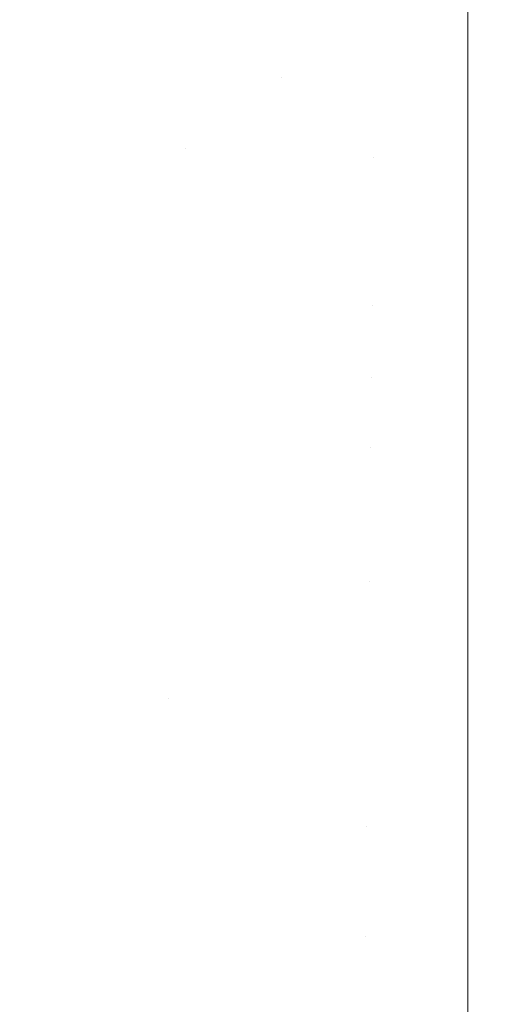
# Model space of a CAD drawing. Header units: centimetres. Extents: x -17.1 to 18.2, y 3.4 to 5.2.
# Tile 11 of 256: x -17.02459 to -17.02006, y 3.40531 to 3.41472. Entities that reach past the tile are written whole.
import ezdxf

# ---------------------------------------------------------------- set-up
doc = ezdxf.new("R2010")
doc.units = ezdxf.units.CM
doc.header["$LTSCALE"] = 2.54
doc.layers.add('Lucido design-1', color=7, linetype='Continuous')

# ---------------------------------------------------------------- blocks, each defined once
blk = doc.blocks.new('Gruppo-4-1')
at = {"color": 7, "linetype": 'Continuous', "lineweight": 9}
for points, invisible_edges in [([(-17.0203085, 3.4136095, -1872.265514), (-17.0203085, 3.4158729, -1872.2617841), (-17.0211916, 3.4148831, -1872.2633873)], 10), ([(-17.0203085, 3.4158729, -1872.2617841), (-17.0203085, 3.4136095, -1872.265514), (18.1472337, 3.4136095, -1872.265514), (18.1472337, 3.4141399, -1872.2646398)], 10), ([(18.1472337, 3.4141399, -1872.2646398), (18.1472337, 3.4148926, -1872.2633995), (-17.0203085, 3.4158729, -1872.2617841)], 10), ([(18.1472337, 3.4158729, -1872.969244), (-17.0203085, 3.4141399, -1872.9663882), (-17.0203085, 3.4148926, -1872.9676286)], 9), ([(18.1472337, 3.4158729, -1872.969244), (18.1472337, 3.4136095, -1872.965514), (-17.0203085, 3.4136095, -1872.965514), (-17.0203085, 3.4141399, -1872.9663882)], 10), ([(-17.0256419, 3.4145028, -1872.9663971), (-17.0255956, 3.4152468, -1872.9676407), (-17.0238375, 3.4150392, -1872.9676407), (-17.0238684, 3.4142933, -1872.9663971)], 15), ([(-17.0247938, 3.4136579, -1872.2658903), (-17.0238987, 3.4135627, -1872.2658903), (-17.0238375, 3.4150392, -1872.2633873), (-17.0247173, 3.4151327, -1872.2633873)], 15), ([(-17.0229564, 3.4149663, -1872.2633873), (-17.0238375, 3.4150392, -1872.2633873), (-17.0238987, 3.4135627, -1872.2658903), (-17.0230023, 3.4134886, -1872.2658903)], 15), ([(-17.0238684, 3.4142933, -1872.9663971), (-17.0238375, 3.4150392, -1872.9676407), (-17.0220743, 3.4149143, -1872.9676407), (-17.0220898, 3.4141674, -1872.9663971)], 15), ([(-17.0230023, 3.4134886, -1872.2658903), (-17.0221049, 3.4134357, -1872.2658903), (-17.0220743, 3.4149143, -1872.2633873), (-17.0229564, 3.4149663, -1872.2633873)], 15), ([(-17.0211916, 3.4148831, -1872.2633873), (-17.0220743, 3.4149143, -1872.2633873), (-17.0221049, 3.4134357, -1872.2658903), (-17.0212069, 3.4134039, -1872.2658903)], 15), ([(-17.0220898, 3.4141674, -1872.9663971), (-17.0220743, 3.4149143, -1872.9676407), (-17.0203085, 3.4148926, -1872.9676286), (-17.0203085, 3.4141399, -1872.9663882)], 11), ([(-17.0211916, 3.4148831, -1872.2633873), (-17.0212069, 3.4134039, -1872.2658903), (-17.0203085, 3.4136095, -1872.265514)], 11), ([(-17.0247938, 3.4136579, -1872.9651378), (-17.0256872, 3.413774, -1872.9651378), (-17.0256419, 3.4145028, -1872.9663971), (-17.0238684, 3.4142933, -1872.9663971)], 15), ([(-17.0238684, 3.4142933, -1872.9663971), (-17.0238987, 3.4135627, -1872.9651378), (-17.0247938, 3.4136579, -1872.9651378)], 11), ([(-17.0230023, 3.4134886, -1872.9651378), (-17.0238987, 3.4135627, -1872.9651378), (-17.0238684, 3.4142933, -1872.9663971), (-17.0220898, 3.4141674, -1872.9663971)], 15), ([(-17.0220898, 3.4141674, -1872.9663971), (-17.0221049, 3.4134357, -1872.9651378), (-17.0230023, 3.4134886, -1872.9651378)], 11), ([(-17.0203085, 3.4136095, -1872.965514), (-17.0221049, 3.4134357, -1872.9651378), (-17.0220898, 3.4141674, -1872.9663971)], 11), ([(-17.0220898, 3.4141674, -1872.9663971), (-17.0203085, 3.4141399, -1872.9663882), (-17.0203085, 3.4136095, -1872.965514)], 9), ([(-17.024867, 3.4122456, -1872.2684552), (-17.0239573, 3.4121489, -1872.2684552), (-17.0238987, 3.4135627, -1872.2658903), (-17.0247938, 3.4136579, -1872.2658903)], 15), ([(-17.0247938, 3.4136579, -1872.9651378), (-17.0238987, 3.4135627, -1872.9651378), (-17.0239283, 3.4128478, -1872.9638629), (-17.0248308, 3.4129437, -1872.9638629)], 15), ([(-17.0212069, 3.4134039, -1872.9651378), (-17.0221049, 3.4134357, -1872.9651378), (-17.0203085, 3.4136095, -1872.965514)], 11), ([(-17.0212215, 3.4119875, -1872.2684552), (-17.0203085, 3.4115109, -1872.2693392), (-17.0203085, 3.4136095, -1872.265514), (-17.0212069, 3.4134039, -1872.2658903)], 13), ([(-17.0203085, 3.4136095, -1872.965514), (-17.0203085, 3.4134008, -1872.9651337), (-17.0212069, 3.4134039, -1872.9651378)], 10), ([(-17.0203085, 3.4136095, -1872.265514), (-17.0203085, 3.4115109, -1872.2693392), (18.1472337, 3.4115109, -1872.2693392), (18.1472337, 3.4126975, -1872.2671764)], 10), ([(18.1472337, 3.4126975, -1872.2671764), (18.1472337, 3.4134008, -1872.2658944), (-17.0203085, 3.4136095, -1872.265514)], 10), ([(18.1472337, 3.4134008, -1872.2658944), (18.1472337, 3.4136095, -1872.265514), (-17.0203085, 3.4136095, -1872.265514)], 10), ([(18.1472337, 3.4136095, -1872.965514), (-17.0203085, 3.4126975, -1872.9638517), (-17.0203085, 3.4134008, -1872.9651337)], 9), ([(18.1472337, 3.4136095, -1872.965514), (18.1472337, 3.4115109, -1872.9616889), (-17.0203085, 3.4115109, -1872.9616889), (-17.0203085, 3.4126975, -1872.9638517)], 10), ([(-17.0203085, 3.4134008, -1872.9651337), (-17.0203085, 3.4136095, -1872.965514), (18.1472337, 3.4136095, -1872.965514)], 10), ([(-17.0230023, 3.4134886, -1872.2658903), (-17.0238987, 3.4135627, -1872.2658903), (-17.0239573, 3.4121489, -1872.2684552), (-17.0230462, 3.4120736, -1872.2684552)], 15), ([(-17.0230245, 3.4127731, -1872.9638629), (-17.0239283, 3.4128478, -1872.9638629), (-17.0238987, 3.4135627, -1872.9651378), (-17.0230023, 3.4134886, -1872.9651378)], 15), ([(-17.0230462, 3.4120736, -1872.2684552), (-17.0221342, 3.4120198, -1872.2684552), (-17.0221049, 3.4134357, -1872.2658903), (-17.0230023, 3.4134886, -1872.2658903)], 15), ([(-17.0230023, 3.4134886, -1872.9651378), (-17.0221049, 3.4134357, -1872.9651378), (-17.0221197, 3.4127197, -1872.9638629), (-17.0230245, 3.4127731, -1872.9638629)], 15), ([(-17.0212069, 3.4134039, -1872.2658903), (-17.0221049, 3.4134357, -1872.2658903), (-17.0221342, 3.4120198, -1872.2684552), (-17.0212215, 3.4119875, -1872.2684552)], 15), ([(-17.0212143, 3.4126876, -1872.9638629), (-17.0221197, 3.4127197, -1872.9638629), (-17.0221049, 3.4134357, -1872.9651378), (-17.0212069, 3.4134039, -1872.9651378)], 15), ([(-17.0212069, 3.4134039, -1872.9651378), (-17.0203085, 3.4134008, -1872.9651337), (-17.0203085, 3.4126975, -1872.9638517), (-17.0212143, 3.4126876, -1872.9638629)], 13), ([(-17.0248308, 3.4129437, -1872.9638629), (-17.0239283, 3.4128478, -1872.9638629), (-17.0239573, 3.4121489, -1872.9625729), (-17.024867, 3.4122456, -1872.9625729)], 15), ([(-17.0230462, 3.4120736, -1872.9625729), (-17.0239573, 3.4121489, -1872.9625729), (-17.0239283, 3.4128478, -1872.9638629), (-17.0230245, 3.4127731, -1872.9638629)], 15), ([(-17.0230245, 3.4127731, -1872.9638629), (-17.0221197, 3.4127197, -1872.9638629), (-17.0221342, 3.4120198, -1872.9625729), (-17.0230462, 3.4120736, -1872.9625729)], 15), ([(-17.0212215, 3.4119875, -1872.9625729), (-17.0221342, 3.4120198, -1872.9625729), (-17.0221197, 3.4127197, -1872.9638629), (-17.0212143, 3.4126876, -1872.9638629)], 15), ([(-17.0212143, 3.4126876, -1872.9638629), (-17.0203085, 3.4126975, -1872.9638517), (-17.0203085, 3.4115109, -1872.9616889), (-17.0212215, 3.4119875, -1872.9625729)], 13), ([(-17.0249367, 3.4108992, -1872.2710799), (-17.0240131, 3.4108011, -1872.2710799), (-17.0239573, 3.4121489, -1872.2684552), (-17.024867, 3.4122456, -1872.2684552)], 15), ([(-17.024867, 3.4122456, -1872.9625729), (-17.0239573, 3.4121489, -1872.9625729), (-17.0239855, 3.4114665, -1872.9612679), (-17.0249023, 3.411564, -1872.9612679)], 15), ([(-17.0230462, 3.4120736, -1872.2684552), (-17.0239573, 3.4121489, -1872.2684552), (-17.0240131, 3.4108011, -1872.2710799), (-17.0230881, 3.4107246, -1872.2710799)], 15), ([(-17.0230675, 3.4113906, -1872.9612679), (-17.0239855, 3.4114665, -1872.9612679), (-17.0239573, 3.4121489, -1872.9625729), (-17.0230462, 3.4120736, -1872.9625729)], 15), ([(-17.0230881, 3.4107246, -1872.2710799), (-17.0221622, 3.41067, -1872.2710799), (-17.0221342, 3.4120198, -1872.2684552), (-17.0230462, 3.4120736, -1872.2684552)], 15), ([(-17.0230462, 3.4120736, -1872.9625729), (-17.0221342, 3.4120198, -1872.9625729), (-17.0221484, 3.4113364, -1872.9612679), (-17.0230675, 3.4113906, -1872.9612679)], 15), ([(-17.0212215, 3.4119875, -1872.2684552), (-17.0221342, 3.4120198, -1872.2684552), (-17.0221622, 3.41067, -1872.2710799), (-17.0212355, 3.4106372, -1872.2710799)], 15), ([(-17.0212286, 3.4113039, -1872.9612679), (-17.0221484, 3.4113364, -1872.9612679), (-17.0221342, 3.4120198, -1872.9625729), (-17.0212215, 3.4119875, -1872.9625729)], 15), ([(-17.0212355, 3.4106372, -1872.2710799), (-17.0203085, 3.4115109, -1872.2693392), (-17.0212215, 3.4119875, -1872.2684552)], 11), ([(-17.0212215, 3.4119875, -1872.9625729), (-17.0203085, 3.4115109, -1872.9616889), (-17.0212286, 3.4113039, -1872.9612679)], 11), ([(-17.0249023, 3.411564, -1872.9612679), (-17.0239855, 3.4114665, -1872.9612679), (-17.0240131, 3.4108011, -1872.9599482), (-17.0249367, 3.4108992, -1872.9599482)], 15), ([(-17.0230881, 3.4107246, -1872.9599482), (-17.0240131, 3.4108011, -1872.9599482), (-17.0239855, 3.4114665, -1872.9612679), (-17.0230675, 3.4113906, -1872.9612679)], 15), ([(-17.0203085, 3.4095812, -1872.2732522), (-17.0203085, 3.4115109, -1872.2693392), (-17.0212355, 3.4106372, -1872.2710799)], 10), ([(-17.0212286, 3.4113039, -1872.9612679), (-17.0203085, 3.4115109, -1872.9616889), (-17.0203085, 3.4106474, -1872.9599378), (-17.0212355, 3.4106372, -1872.9599482)], 13), ([(-17.0203085, 3.4115109, -1872.2693392), (-17.0203085, 3.4095812, -1872.2732522), (18.1472337, 3.4095812, -1872.2732522), (18.1472337, 3.4106474, -1872.2710903)], 10), ([(18.1472337, 3.4106474, -1872.2710903), (18.1472337, 3.4115109, -1872.2693392), (-17.0203085, 3.4115109, -1872.2693392)], 10), ([(18.1472337, 3.4115109, -1872.9616889), (18.1472337, 3.4095812, -1872.9577759), (-17.0203085, 3.4095812, -1872.9577759), (-17.0203085, 3.4106474, -1872.9599378)], 10), ([(-17.0203085, 3.4106474, -1872.9599378), (-17.0203085, 3.4115109, -1872.9616889), (18.1472337, 3.4115109, -1872.9616889)], 10), ([(-17.0230675, 3.4113906, -1872.9612679), (-17.0221484, 3.4113364, -1872.9612679), (-17.0221622, 3.41067, -1872.9599482), (-17.0230881, 3.4107246, -1872.9599482)], 15), ([(-17.0212355, 3.4106372, -1872.9599482), (-17.0221622, 3.41067, -1872.9599482), (-17.0221484, 3.4113364, -1872.9612679), (-17.0212286, 3.4113039, -1872.9612679)], 15), ([(-17.0250029, 3.4096222, -1872.2737619), (-17.0240661, 3.4095226, -1872.2737619), (-17.0240131, 3.4108011, -1872.2710799), (-17.0249367, 3.4108992, -1872.2710799)], 15), ([(-17.0249367, 3.4108992, -1872.9599482), (-17.0240131, 3.4108011, -1872.9599482), (-17.02404, 3.410153, -1872.9586142), (-17.0249703, 3.4102518, -1872.9586142)], 15), ([(-17.0230881, 3.4107246, -1872.2710799), (-17.0240131, 3.4108011, -1872.2710799), (-17.0240661, 3.4095226, -1872.2737619), (-17.0231279, 3.4094451, -1872.2737619)], 15), ([(-17.0231083, 3.410076, -1872.9586142), (-17.02404, 3.410153, -1872.9586142), (-17.0240131, 3.4108011, -1872.9599482), (-17.0230881, 3.4107246, -1872.9599482)], 15), ([(-17.0231279, 3.4094451, -1872.2737619), (-17.0221887, 3.4093896, -1872.2737619), (-17.0221622, 3.41067, -1872.2710799), (-17.0230881, 3.4107246, -1872.2710799)], 15), ([(-17.0230881, 3.4107246, -1872.9599482), (-17.0221622, 3.41067, -1872.9599482), (-17.0221756, 3.4100209, -1872.9586142), (-17.0231083, 3.410076, -1872.9586142)], 15), ([(-17.0212355, 3.4106372, -1872.2710799), (-17.0221622, 3.41067, -1872.2710799), (-17.0221887, 3.4093896, -1872.2737619), (-17.0212488, 3.4093564, -1872.2737619)], 15), ([(-17.0212422, 3.4099879, -1872.9586142), (-17.0221756, 3.4100209, -1872.9586142), (-17.0221622, 3.41067, -1872.9599482), (-17.0212355, 3.4106372, -1872.9599482)], 15), ([(-17.0212355, 3.4106372, -1872.2710799), (-17.0212488, 3.4093564, -1872.2737619), (-17.0203085, 3.4095812, -1872.2732522)], 11), ([(-17.0212355, 3.4106372, -1872.9599482), (-17.0203085, 3.4106474, -1872.9599378), (-17.0203085, 3.4095812, -1872.9577759), (-17.0212422, 3.4099879, -1872.9586142)], 13), ([(-17.0249703, 3.4102518, -1872.9586142), (-17.02404, 3.410153, -1872.9586142), (-17.0240661, 3.4095226, -1872.9572661), (-17.0250029, 3.4096222, -1872.9572661)], 15), ([(-17.0231279, 3.4094451, -1872.9572661), (-17.0240661, 3.4095226, -1872.9572661), (-17.02404, 3.410153, -1872.9586142), (-17.0231083, 3.410076, -1872.9586142)], 15), ([(-17.0231083, 3.410076, -1872.9586142), (-17.0221756, 3.4100209, -1872.9586142), (-17.0221887, 3.4093896, -1872.9572661), (-17.0231279, 3.4094451, -1872.9572661)], 15), ([(-17.0212488, 3.4093564, -1872.9572661), (-17.0221887, 3.4093896, -1872.9572661), (-17.0221756, 3.4100209, -1872.9586142), (-17.0212422, 3.4099879, -1872.9586142)], 15), ([(-17.0212422, 3.4099879, -1872.9586142), (-17.0203085, 3.4095812, -1872.9577759), (-17.0212488, 3.4093564, -1872.9572661)], 11), ([(-17.0250653, 3.4084175, -1872.2764988), (-17.024116, 3.4083166, -1872.2764988), (-17.0240661, 3.4095226, -1872.2737619), (-17.0250029, 3.4096222, -1872.2737619)], 15), ([(-17.0250029, 3.4096222, -1872.9572661), (-17.0240661, 3.4095226, -1872.9572661), (-17.0240914, 3.4089103, -1872.9559044), (-17.0250346, 3.4090106, -1872.9559044)], 15), ([(-17.0212613, 3.4081482, -1872.2764988), (-17.0203085, 3.4078241, -1872.2772457), (-17.0203085, 3.4095812, -1872.2732522), (-17.0212488, 3.4093564, -1872.2737619)], 13), ([(-17.0212488, 3.4093564, -1872.9572661), (-17.0203085, 3.4095812, -1872.9577759), (-17.0203085, 3.4087536, -1872.9558948), (-17.0212551, 3.408743, -1872.9559044)], 13), ([(-17.0203085, 3.4095812, -1872.2732522), (-17.0203085, 3.4078241, -1872.2772457), (18.1472337, 3.4078241, -1872.2772457), (18.1472337, 3.4087536, -1872.2751332)], 10), ([(18.1472337, 3.4087536, -1872.2751332), (18.1472337, 3.4095812, -1872.2732522), (-17.0203085, 3.4095812, -1872.2732522)], 10), ([(18.1472337, 3.4095812, -1872.9577759), (18.1472337, 3.4078241, -1872.9537824), (-17.0203085, 3.4078241, -1872.9537824), (-17.0203085, 3.4087536, -1872.9558948)], 10), ([(-17.0203085, 3.4087536, -1872.9558948), (-17.0203085, 3.4095812, -1872.9577759), (18.1472337, 3.4095812, -1872.9577759)], 10), ([(-17.0231279, 3.4094451, -1872.2737619), (-17.0240661, 3.4095226, -1872.2737619), (-17.024116, 3.4083166, -1872.2764988), (-17.0231654, 3.4082381, -1872.2764988)], 15), ([(-17.0231469, 3.4088323, -1872.9559044), (-17.0240914, 3.4089103, -1872.9559044), (-17.0240661, 3.4095226, -1872.9572661), (-17.0231279, 3.4094451, -1872.9572661)], 15), ([(-17.0231654, 3.4082381, -1872.2764988), (-17.0222137, 3.4081819, -1872.2764988), (-17.0221887, 3.4093896, -1872.2737619), (-17.0231279, 3.4094451, -1872.2737619)], 15), ([(-17.0231279, 3.4094451, -1872.9572661), (-17.0221887, 3.4093896, -1872.9572661), (-17.0222014, 3.4087765, -1872.9559044), (-17.0231469, 3.4088323, -1872.9559044)], 15), ([(-17.0212488, 3.4093564, -1872.2737619), (-17.0221887, 3.4093896, -1872.2737619), (-17.0222137, 3.4081819, -1872.2764988), (-17.0212613, 3.4081482, -1872.2764988)], 15), ([(-17.0212551, 3.408743, -1872.9559044), (-17.0222014, 3.4087765, -1872.9559044), (-17.0221887, 3.4093896, -1872.9572661), (-17.0212488, 3.4093564, -1872.9572661)], 15), ([(-17.0250346, 3.4090106, -1872.9559044), (-17.0240914, 3.4089103, -1872.9559044), (-17.024116, 3.4083166, -1872.9545293), (-17.0250653, 3.4084175, -1872.9545293)], 15), ([(-17.0231654, 3.4082381, -1872.9545293), (-17.024116, 3.4083166, -1872.9545293), (-17.0240914, 3.4089103, -1872.9559044), (-17.0231469, 3.4088323, -1872.9559044)], 15), ([(-17.0231469, 3.4088323, -1872.9559044), (-17.0222014, 3.4087765, -1872.9559044), (-17.0222137, 3.4081819, -1872.9545293), (-17.0231654, 3.4082381, -1872.9545293)], 15), ([(-17.0212613, 3.4081482, -1872.9545293), (-17.0222137, 3.4081819, -1872.9545293), (-17.0222014, 3.4087765, -1872.9559044), (-17.0212551, 3.408743, -1872.9559044)], 15), ([(-17.0212551, 3.408743, -1872.9559044), (-17.0203085, 3.4087536, -1872.9558948), (-17.0203085, 3.4078241, -1872.9537824), (-17.0212613, 3.4081482, -1872.9545293)], 13), ([(-17.0251238, 3.4072885, -1872.2792876), (-17.0241629, 3.4071863, -1872.2792876), (-17.024116, 3.4083166, -1872.2764988), (-17.0250653, 3.4084175, -1872.2764988)], 15), ([(-17.0250653, 3.4084175, -1872.9545293), (-17.024116, 3.4083166, -1872.9545293), (-17.0241399, 3.4077418, -1872.9531412), (-17.0250951, 3.4078434, -1872.9531412)], 15), ([(-17.0231654, 3.4082381, -1872.2764988), (-17.024116, 3.4083166, -1872.2764988), (-17.0241629, 3.4071863, -1872.2792876), (-17.0232005, 3.4071068, -1872.2792876)], 15), ([(-17.0241399, 3.4077418, -1872.9531412), (-17.024116, 3.4083166, -1872.9545293), (-17.0231654, 3.4082381, -1872.9545293)], 11), ([(-17.0231654, 3.4082381, -1872.9545293), (-17.0232005, 3.4071068, -1872.9517404), (-17.0241629, 3.4071863, -1872.9517404), (-17.0241399, 3.4077418, -1872.9531412)], 15), ([(-17.0232005, 3.4071068, -1872.2792876), (-17.0222371, 3.40705, -1872.2792876), (-17.0222137, 3.4081819, -1872.2764988), (-17.0231654, 3.4082381, -1872.2764988)], 15), ([(-17.0231654, 3.4082381, -1872.9545293), (-17.0222137, 3.4081819, -1872.9545293), (-17.0222371, 3.40705, -1872.9517404), (-17.0232005, 3.4071068, -1872.9517404)], 15), ([(-17.0212613, 3.4081482, -1872.2764988), (-17.0222137, 3.4081819, -1872.2764988), (-17.0222371, 3.40705, -1872.2792876), (-17.021273, 3.4070158, -1872.2792876)], 15), ([(-17.021273, 3.4070158, -1872.9517404), (-17.0222371, 3.40705, -1872.9517404), (-17.0222137, 3.4081819, -1872.9545293), (-17.0212613, 3.4081482, -1872.9545293)], 15), ([(-17.0203085, 3.4078241, -1872.2772457), (-17.0212613, 3.4081482, -1872.2764988), (-17.021273, 3.4070158, -1872.2792876)], 11), ([(-17.021273, 3.4070158, -1872.9517404), (-17.0212613, 3.4081482, -1872.9545293), (-17.0203085, 3.4078241, -1872.9537824)], 11), ([(-17.0250951, 3.4078434, -1872.9531412), (-17.0241399, 3.4077418, -1872.9531412), (-17.0241629, 3.4071863, -1872.9517404), (-17.0251238, 3.4072885, -1872.9517404)], 15), ([(-17.021273, 3.4070158, -1872.2792876), (-17.0203085, 3.4062427, -1872.281312), (-17.0203085, 3.4078241, -1872.2772457)], 9), ([(-17.0203085, 3.4078241, -1872.9537824), (-17.0203085, 3.4062427, -1872.949716), (-17.021273, 3.4070158, -1872.9517404)], 10), ([(-17.0203085, 3.4062427, -1872.281312), (18.1472337, 3.4062427, -1872.281312), (18.1472337, 3.4078241, -1872.2772457), (-17.0203085, 3.4078241, -1872.2772457)], 5), ([(18.1472337, 3.4062427, -1872.949716), (-17.0203085, 3.4062427, -1872.949716), (-17.0203085, 3.4078241, -1872.9537824), (18.1472337, 3.4078241, -1872.9537824)], 5), ([(-17.0251783, 3.4062379, -1872.2821254), (-17.0242065, 3.4061346, -1872.2821254), (-17.0241629, 3.4071863, -1872.2792876), (-17.0251238, 3.4072885, -1872.2792876)], 15), ([(-17.0251238, 3.4072885, -1872.9517404), (-17.0241629, 3.4071863, -1872.9517404), (-17.0242065, 3.4061346, -1872.9489027), (-17.0251783, 3.4062379, -1872.9489027)], 15), ([(-17.0232005, 3.4071068, -1872.2792876), (-17.0241629, 3.4071863, -1872.2792876), (-17.0242065, 3.4061346, -1872.2821254), (-17.0232332, 3.4060542, -1872.2821254)], 15), ([(-17.0232332, 3.4060542, -1872.9489027), (-17.0242065, 3.4061346, -1872.9489027), (-17.0241629, 3.4071863, -1872.9517404), (-17.0232005, 3.4071068, -1872.9517404)], 15), ([(-17.0232332, 3.4060542, -1872.2821254), (-17.0222589, 3.4059967, -1872.2821254), (-17.0222371, 3.40705, -1872.2792876), (-17.0232005, 3.4071068, -1872.2792876)], 15), ([(-17.0232005, 3.4071068, -1872.9517404), (-17.0222371, 3.40705, -1872.9517404), (-17.0222589, 3.4059967, -1872.9489027), (-17.0232332, 3.4060542, -1872.9489027)], 15), ([(-17.021273, 3.4070158, -1872.2792876), (-17.0222371, 3.40705, -1872.2792876), (-17.0222589, 3.4059967, -1872.2821254), (-17.0212839, 3.4059622, -1872.2821254)], 15), ([(-17.0212839, 3.4059622, -1872.9489027), (-17.0222589, 3.4059967, -1872.9489027), (-17.0222371, 3.40705, -1872.9517404), (-17.021273, 3.4070158, -1872.9517404)], 15), ([(-17.0212839, 3.4059622, -1872.2821254), (-17.0203085, 3.4062427, -1872.281312), (-17.021273, 3.4070158, -1872.2792876)], 11), ([(-17.021273, 3.4070158, -1872.9517404), (-17.0203085, 3.4062427, -1872.949716), (-17.0212839, 3.4059622, -1872.9489027)], 11), ([(-17.0252285, 3.4052686, -1872.2850088), (-17.0242467, 3.4051643, -1872.2850088), (-17.0242065, 3.4061346, -1872.2821254), (-17.0251783, 3.4062379, -1872.2821254)], 15), ([(-17.0251783, 3.4062379, -1872.9489027), (-17.0242065, 3.4061346, -1872.9489027), (-17.0242467, 3.4051643, -1872.9460193), (-17.0252285, 3.4052686, -1872.9460193)], 15), ([(-17.0212939, 3.4049901, -1872.2850088), (-17.0203085, 3.4048403, -1872.2854435), (-17.0203085, 3.4062427, -1872.281312), (-17.0212839, 3.4059622, -1872.2821254)], 13), ([(-17.0212839, 3.4059622, -1872.9489027), (-17.0203085, 3.4062427, -1872.949716), (-17.0203085, 3.4048403, -1872.9455846), (-17.0212939, 3.4049901, -1872.9460193)], 13), ([(-17.0203085, 3.4048403, -1872.2854435), (18.1472337, 3.4048403, -1872.2854435), (18.1472337, 3.4062427, -1872.281312), (-17.0203085, 3.4062427, -1872.281312)], 5), ([(18.1472337, 3.4048403, -1872.9455846), (-17.0203085, 3.4048403, -1872.9455846), (-17.0203085, 3.4062427, -1872.949716), (18.1472337, 3.4062427, -1872.949716)], 5), ([(-17.0232332, 3.4060542, -1872.2821254), (-17.0242065, 3.4061346, -1872.2821254), (-17.0242467, 3.4051643, -1872.2850088), (-17.0232634, 3.405083, -1872.2850088)], 15), ([(-17.0232634, 3.405083, -1872.9460193), (-17.0242467, 3.4051643, -1872.9460193), (-17.0242065, 3.4061346, -1872.9489027), (-17.0232332, 3.4060542, -1872.9489027)], 15), ([(-17.0232634, 3.405083, -1872.2850088), (-17.022279, 3.4050249, -1872.2850088), (-17.0222589, 3.4059967, -1872.2821254), (-17.0232332, 3.4060542, -1872.2821254)], 15), ([(-17.0232332, 3.4060542, -1872.9489027), (-17.0222589, 3.4059967, -1872.9489027), (-17.022279, 3.4050249, -1872.9460193), (-17.0232634, 3.405083, -1872.9460193)], 15), ([(-17.0212839, 3.4059622, -1872.2821254), (-17.0222589, 3.4059967, -1872.2821254), (-17.022279, 3.4050249, -1872.2850088), (-17.0212939, 3.4049901, -1872.2850088)], 15), ([(-17.0212939, 3.4049901, -1872.9460193), (-17.022279, 3.4050249, -1872.9460193), (-17.0222589, 3.4059967, -1872.9489027), (-17.0212839, 3.4059622, -1872.9489027)], 15)]:
    blk.add_3dface(points, dxfattribs=dict(at, invisible_edges=invisible_edges))
blk = doc.blocks.new('Gruppo-5-1')
at = {"color": 7}
blk.add_blockref('Gruppo-4-1', (0, 0), dxfattribs=at)

msp = doc.modelspace()

# ---------------------------------------------------------------- block references
at = {"layer": 'Lucido design-1', "color": 7}
msp.add_blockref('Gruppo-5-1', (0, 0), dxfattribs=at)

doc.saveas('drawing.dxf')
